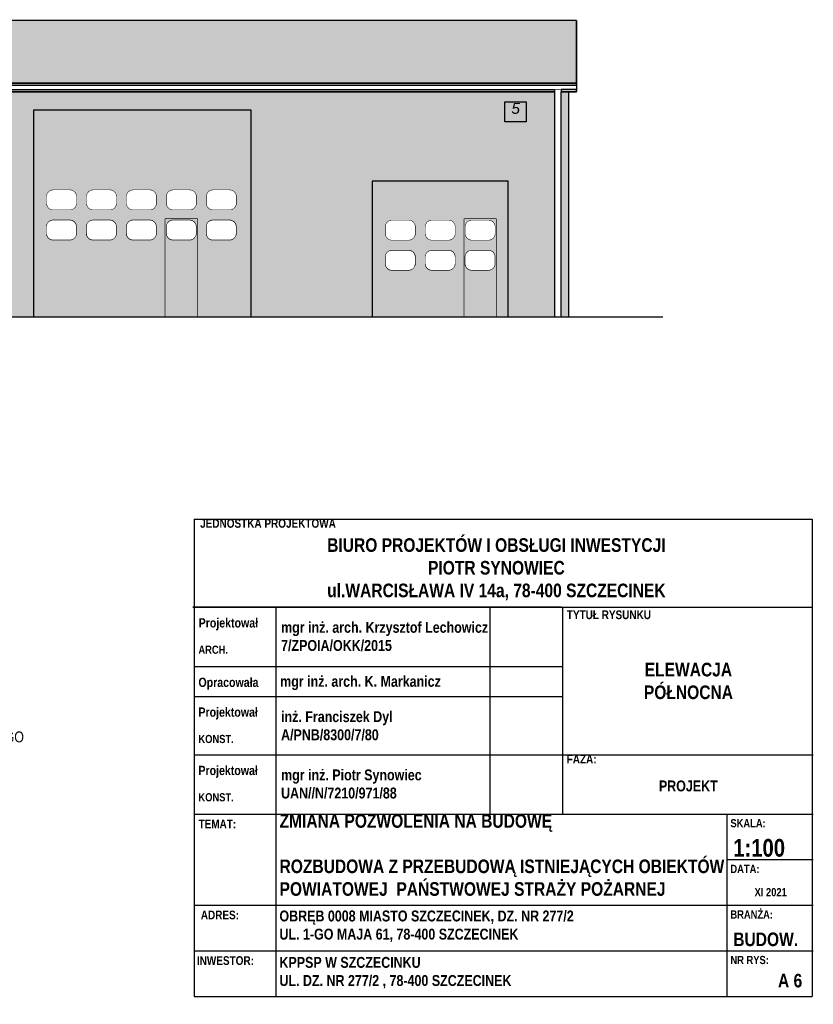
# Model space of a CAD drawing. Extents: x 260 to 500, y -3 to 25.
# Tile 5 of 16: x 299 to 314, y -3 to 16. Entities that reach past the tile are written whole.
import ezdxf

# ---------------------------------------------------------------- set-up
doc = ezdxf.new("R2010")
doc.units = 0
doc.header["$MEASUREMENT"] = 0
for name, color, linetype in [('1 - elewacje', 7, 'Continuous'), ('1 - legenda', 7, 'Continuous'), ('1 - TABELKA', 7, 'Continuous'), ('1-romans', 7, 'Continuous'), ('1-ŚCIANA OTWÓR', 7, 'Continuous'), ('1-ŚCIANY', 7, 'Continuous'), ('ArchiCAD', 7, 'Continuous'), ('Dachy', 7, 'Continuous'), ('tabela-ramka-opisy', 7, 'Continuous'), ('WYMIAR', 7, 'Continuous'), ('Wymiarowanie', 7, 'Continuous')]:
    doc.layers.add(name, color=color, linetype=linetype)
doc.styles.add('GENERATED_STYLE_1', font='ARIAL.ttf')
doc.styles.add('GENERATED_STYLE_2', font='ARIAL.ttf')

# ---------------------------------------------------------------- blocks, each defined once
blk = doc.blocks.new('HATCH_1020', base_point=(299.464, 13.865))
at = {"layer": '1 - elewacje'}
h = blk.add_hatch(color=1, dxfattribs=at)
h.paths.add_polyline_path([(299.464, 13.865), (299.464, 10.065), (303.464, 10.065), (303.464, 13.865)], flags=0)
h.paths.add_polyline_path([(299.824, 12.398, 0.414214), (299.701, 12.276), (299.701, 12.153, 0.414214), (299.824, 12.031), (300.13, 12.031, 0.414214), (300.252, 12.153), (300.252, 12.276, 0.414214), (300.13, 12.398)], flags=0)
h.paths.add_polyline_path([(300.986, 12.276, 0.414214), (300.864, 12.398), (300.558, 12.398, 0.414214), (300.436, 12.276), (300.436, 12.153, 0.414214), (300.558, 12.031), (300.864, 12.031, 0.414214), (300.986, 12.153)], flags=0)
h.paths.add_polyline_path([(301.292, 12.398, 0.414214), (301.17, 12.276), (301.17, 12.153, 0.414214), (301.292, 12.031), (301.598, 12.031, 0.414214), (301.72, 12.153), (301.72, 12.276, 0.414214), (301.598, 12.398)], flags=0)
h.paths.add_polyline_path([(302.026, 12.398, 0.414214), (301.904, 12.276), (301.904, 12.153, 0.414214), (302.026, 12.031), (302.332, 12.031, 0.414214), (302.454, 12.153), (302.454, 12.276, 0.414214), (302.332, 12.398)], flags=0)
h.paths.add_polyline_path([(302.76, 12.398, 0.414214), (302.638, 12.276), (302.638, 12.153, 0.414214), (302.76, 12.031), (303.066, 12.031, 0.414214), (303.189, 12.153), (303.189, 12.276, 0.414214), (303.066, 12.398)], flags=0)
h.paths.add_polyline_path([(302.76, 11.479), (303.066, 11.479, 0.248719), (303.168, 11.533, 0.14136), (303.186, 11.598), (303.186, 11.72, 0.414214), (303.064, 11.842), (302.758, 11.842, 0.248719), (302.657, 11.789, 0.14136), (302.638, 11.724), (302.638, 11.601, 0.414214)], flags=0)
h.paths.add_polyline_path([(302.024, 11.842, 0.248719), (301.923, 11.789, 0.14136), (301.904, 11.724), (301.904, 11.601, 0.414214), (302.026, 11.479), (302.332, 11.479, 0.248719), (302.433, 11.533, 0.14136), (302.452, 11.598), (302.452, 11.72, 0.414214), (302.33, 11.842)], flags=0)
h.paths.add_polyline_path([(301.29, 11.842, 0.248719), (301.188, 11.789, 0.14136), (301.17, 11.724), (301.17, 11.601, 0.414214), (301.292, 11.479), (301.598, 11.479, 0.248719), (301.699, 11.533, 0.14136), (301.718, 11.598), (301.718, 11.72, 0.414214), (301.596, 11.842)], flags=0)
h.paths.add_polyline_path([(300.984, 11.72, 0.414214), (300.862, 11.842), (300.556, 11.842, 0.248719), (300.454, 11.789, 0.14136), (300.436, 11.724), (300.436, 11.601, 0.414214), (300.558, 11.479), (300.864, 11.479, 0.248719), (300.965, 11.533, 0.14136), (300.984, 11.598)], flags=0)
h.paths.add_polyline_path([(299.824, 11.479), (300.13, 11.479, 0.248719), (300.231, 11.533, 0.14136), (300.25, 11.598), (300.25, 11.72, 0.414214), (300.127, 11.842), (299.821, 11.842, 0.248719), (299.72, 11.789, 0.14136), (299.701, 11.724), (299.701, 11.601, 0.414214)], flags=0)
blk = doc.blocks.new('HATCH_1082', base_point=(305.687, 10.061))
at = {"layer": '1 - elewacje'}
h = blk.add_hatch(color=1, dxfattribs=at)
h.paths.add_polyline_path([(305.687, 10.061), (308.187, 10.061), (308.187, 12.561), (305.687, 12.561)], flags=0)
h.paths.add_polyline_path([(306.05, 11.475), (306.356, 11.475, 0.414214), (306.479, 11.598), (306.479, 11.72, 0.414214), (306.356, 11.842), (306.05, 11.842, 0.414214), (305.928, 11.72), (305.928, 11.598, 0.414214)], flags=0)
h.paths.add_polyline_path([(306.785, 11.842, 0.414214), (306.662, 11.72), (306.662, 11.598, 0.414214), (306.785, 11.475), (307.09, 11.475, 0.414214), (307.213, 11.598), (307.213, 11.72, 0.414214), (307.09, 11.842)], flags=0)
h.paths.add_polyline_path([(307.519, 11.842, 0.414214), (307.396, 11.72), (307.396, 11.598, 0.414214), (307.519, 11.475), (307.825, 11.475, 0.414214), (307.947, 11.598), (307.947, 11.72, 0.414214), (307.825, 11.842)], flags=0)
h.paths.add_polyline_path([(307.516, 11.287, 0.248719), (307.415, 11.233, 0.14136), (307.396, 11.168), (307.396, 11.046, 0.414214), (307.519, 10.923), (307.825, 10.923, 0.248719), (307.926, 10.977, 0.14136), (307.945, 11.042), (307.945, 11.164, 0.414214), (307.822, 11.287)], flags=0)
h.paths.add_polyline_path([(306.662, 11.046, 0.414214), (306.785, 10.923), (307.09, 10.923, 0.248719), (307.192, 10.977, 0.14136), (307.211, 11.042), (307.211, 11.164, 0.414214), (307.088, 11.287), (306.782, 11.287, 0.248719), (306.681, 11.233, 0.14136), (306.662, 11.168)], flags=0)
h.paths.add_polyline_path([(306.048, 11.287, 0.248719), (305.947, 11.233, 0.14136), (305.928, 11.168), (305.928, 11.046, 0.414214), (306.05, 10.923), (306.356, 10.923, 0.248719), (306.458, 10.977, 0.14136), (306.476, 11.042), (306.476, 11.164, 0.414214), (306.354, 11.287)], flags=0)
blk = doc.blocks.new('HATCH_1086', base_point=(309.445, 14.361))
at = {"layer": 'Dachy'}
blk.add_hatch(color=8, dxfattribs=at).paths.add_polyline_path([(309.445, 14.361), (309.445, 15.514), (283.777, 15.514), (283.777, 14.975), (283.475, 14.975), (283.475, 14.361)], flags=0)
at = {"layer": 'Dachy', "color": 7, "linetype": 'Continuous'}
blk.add_lwpolyline([(309.445, 14.361), (309.445, 15.514), (283.777, 15.514), (283.777, 14.975), (283.475, 14.975), (283.475, 14.361)], close=True, dxfattribs=at)
blk = doc.blocks.new('HATCH_1089', base_point=(309.445, 14.322))
at = {"layer": '1-ŚCIANA OTWÓR'}
blk.add_hatch(color=252, dxfattribs=at).paths.add_polyline_path([(309.445, 14.322), (309.445, 14.361), (283.475, 14.361), (283.475, 14.322)], flags=0)
at = {"layer": '1-ŚCIANA OTWÓR', "color": 7, "linetype": 'Continuous'}
blk.add_lwpolyline([(309.445, 14.322), (309.445, 14.361), (283.475, 14.361), (283.475, 14.322)], close=True, dxfattribs=at)
blk = doc.blocks.new('HATCH_1090', base_point=(309.041, 14.242))
at = {"layer": '1-ŚCIANA OTWÓR'}
blk.add_hatch(color=252, dxfattribs=at).paths.add_polyline_path([(309.041, 14.242), (309.041, 14.202), (283.726, 14.202), (283.726, 14.242)], flags=0)
at = {"layer": '1-ŚCIANA OTWÓR', "color": 7, "linetype": 'Continuous'}
blk.add_lwpolyline([(309.041, 14.242), (309.041, 14.202), (283.726, 14.202), (283.726, 14.242)], close=True, dxfattribs=at)
blk = doc.blocks.new('HATCH_1091', base_point=(309.161, 10.067))
at = {"layer": '1-ŚCIANA OTWÓR'}
blk.add_hatch(color=252, dxfattribs=at).paths.add_polyline_path([(309.161, 10.067), (309.161, 14.202), (309.294, 14.202), (309.294, 10.061), (308.187, 10.061), (308.187, 12.561), (305.687, 12.561), (305.687, 10.061), (303.464, 10.061), (303.464, 13.865), (299.464, 13.865), (299.464, 10.061), (298.464, 10.061), (298.464, 13.865), (294.464, 13.865), (294.464, 10.061), (293.464, 10.061), (293.464, 13.865), (289.464, 13.865), (289.464, 10.061), (288.464, 10.061), (288.464, 13.865), (284.464, 13.865), (284.464, 10.061), (283.726, 10.061), (283.726, 14.202), (309.041, 14.202), (309.041, 10.068)], flags=0)
at = {"layer": '1-ŚCIANA OTWÓR', "color": 7, "linetype": 'Continuous'}
blk.add_lwpolyline([(283.726, 14.202), (309.041, 14.202), (309.041, 10.068), (309.161, 10.067), (309.161, 14.202), (309.294, 14.202), (309.294, 10.061), (308.187, 10.061), (308.187, 12.561), (305.687, 12.561), (305.687, 10.061), (303.464, 10.061), (303.464, 13.865), (299.464, 13.865), (299.464, 10.061), (298.464, 10.061), (298.464, 13.865), (294.464, 13.865), (294.464, 10.061), (293.464, 10.061), (293.464, 13.865), (289.464, 13.865), (289.464, 10.061), (288.464, 10.061)], dxfattribs=at)
blk = doc.blocks.new('HATCH_1092', base_point=(309.445, 14.202))
at = {"layer": '1-ŚCIANA OTWÓR'}
blk.add_hatch(color=252, dxfattribs=at).paths.add_polyline_path([(309.445, 14.202), (309.445, 14.242), (309.161, 14.242), (309.161, 14.202)], flags=0)
at = {"layer": '1-ŚCIANA OTWÓR', "color": 7, "linetype": 'Continuous'}
blk.add_lwpolyline([(309.445, 14.202), (309.445, 14.242), (309.161, 14.242), (309.161, 14.202)], close=True, dxfattribs=at)

msp = doc.modelspace()

# ---------------------------------------------------------------- linework, layer by layer
at = {"layer": '1 - elewacje', "color": 7, "linetype": 'Continuous', "const_width": 0.009}
for points in [[(299.824, 12.398, 0.414214), (299.701, 12.276)], [(300.252, 12.276, 0.414214), (300.13, 12.398)], [(300.558, 12.398, 0.414214), (300.436, 12.276)], [(300.986, 12.276, 0.414214), (300.864, 12.398)], [(301.292, 12.398, 0.414214), (301.17, 12.276)], [(301.72, 12.276, 0.414214), (301.598, 12.398)], [(302.026, 12.398, 0.414214), (301.904, 12.276)], [(302.454, 12.276, 0.414214), (302.332, 12.398)], [(302.76, 12.398, 0.414214), (302.638, 12.276)], [(303.189, 12.276, 0.414214), (303.066, 12.398)], [(299.701, 12.153, 0.414214), (299.824, 12.031)], [(300.13, 12.031, 0.414214), (300.252, 12.153)], [(300.436, 12.153, 0.414214), (300.558, 12.031)], [(300.864, 12.031, 0.414214), (300.986, 12.153)], [(301.17, 12.153, 0.414214), (301.292, 12.031)], [(301.598, 12.031, 0.414214), (301.72, 12.153)], [(301.904, 12.153, 0.414214), (302.026, 12.031)], [(302.332, 12.031, 0.414214), (302.454, 12.153)], [(302.638, 12.153, 0.414214), (302.76, 12.031)], [(303.066, 12.031, 0.414214), (303.189, 12.153)], [(299.821, 11.842, 0.414214), (299.699, 11.72)], [(299.824, 11.846, 0.414214), (299.701, 11.724)], [(300.25, 11.72, 0.414214), (300.127, 11.842)], [(300.252, 11.724, 0.414214), (300.13, 11.846)], [(300.556, 11.842, 0.414214), (300.433, 11.72)], [(300.558, 11.846, 0.414214), (300.436, 11.724)], [(300.984, 11.72, 0.414214), (300.862, 11.842)], [(300.986, 11.724, 0.414214), (300.864, 11.846)], [(301.29, 11.842, 0.414214), (301.167, 11.72)], [(301.292, 11.846, 0.414214), (301.17, 11.724)], [(301.718, 11.72, 0.414214), (301.596, 11.842)], [(301.72, 11.724, 0.414214), (301.598, 11.846)], [(302.024, 11.842, 0.414214), (301.902, 11.72)], [(302.026, 11.846, 0.414214), (301.904, 11.724)], [(302.452, 11.72, 0.414214), (302.33, 11.842)], [(302.454, 11.724, 0.414214), (302.332, 11.846)], [(302.758, 11.842, 0.414214), (302.636, 11.72)], [(302.76, 11.846, 0.414214), (302.638, 11.724)], [(303.186, 11.72, 0.414214), (303.064, 11.842)], [(303.189, 11.724, 0.414214), (303.066, 11.846)], [(306.05, 11.842, 0.414214), (305.928, 11.72)], [(306.479, 11.72, 0.414214), (306.356, 11.842)], [(306.785, 11.842, 0.414214), (306.662, 11.72)], [(307.213, 11.72, 0.414214), (307.09, 11.842)], [(307.519, 11.842, 0.414214), (307.396, 11.72)], [(307.947, 11.72, 0.414214), (307.825, 11.842)], [(299.699, 11.598, 0.414214), (299.821, 11.475)], [(299.701, 11.601, 0.414214), (299.824, 11.479)], [(300.127, 11.475, 0.414214), (300.25, 11.598)], [(300.13, 11.479, 0.414214), (300.252, 11.601)], [(300.433, 11.598, 0.414214), (300.556, 11.475)], [(300.436, 11.601, 0.414214), (300.558, 11.479)], [(300.862, 11.475, 0.414214), (300.984, 11.598)], [(300.864, 11.479, 0.414214), (300.986, 11.601)], [(301.167, 11.598, 0.414214), (301.29, 11.475)], [(301.17, 11.601, 0.414214), (301.292, 11.479)], [(301.596, 11.475, 0.414214), (301.718, 11.598)], [(301.598, 11.479, 0.414214), (301.72, 11.601)], [(301.902, 11.598, 0.414214), (302.024, 11.475)], [(301.904, 11.601, 0.414214), (302.026, 11.479)], [(302.33, 11.475, 0.414214), (302.452, 11.598)], [(302.332, 11.479, 0.414214), (302.454, 11.601)], [(302.636, 11.598, 0.414214), (302.758, 11.475)], [(302.638, 11.601, 0.414214), (302.76, 11.479)], [(303.064, 11.475, 0.414214), (303.186, 11.598)], [(303.066, 11.479, 0.414214), (303.189, 11.601)], [(305.928, 11.598, 0.414214), (306.05, 11.475)], [(306.356, 11.475, 0.414214), (306.479, 11.598)], [(306.662, 11.598, 0.414214), (306.785, 11.475)], [(307.09, 11.475, 0.414214), (307.213, 11.598)], [(307.396, 11.598, 0.414214), (307.519, 11.475)], [(307.825, 11.475, 0.414214), (307.947, 11.598)], [(306.048, 11.287, 0.414214), (305.926, 11.164)], [(306.05, 11.29, 0.414214), (305.928, 11.168)], [(306.476, 11.164, 0.414214), (306.354, 11.287)], [(306.479, 11.168, 0.414214), (306.356, 11.29)], [(306.782, 11.287, 0.414214), (306.66, 11.164)], [(306.785, 11.29, 0.414214), (306.662, 11.168)], [(307.211, 11.164, 0.414214), (307.088, 11.287)], [(307.213, 11.168, 0.414214), (307.09, 11.29)], [(307.516, 11.287, 0.414214), (307.394, 11.164)], [(307.519, 11.29, 0.414214), (307.396, 11.168)], [(307.945, 11.164, 0.414214), (307.822, 11.287)], [(307.947, 11.168, 0.414214), (307.825, 11.29)], [(305.926, 11.042, 0.414214), (306.048, 10.92)], [(305.928, 11.046, 0.414214), (306.05, 10.923)], [(306.354, 10.92, 0.414214), (306.476, 11.042)], [(306.356, 10.923, 0.414214), (306.479, 11.046)], [(306.66, 11.042, 0.414214), (306.782, 10.92)], [(306.662, 11.046, 0.414214), (306.785, 10.923)], [(307.088, 10.92, 0.414214), (307.211, 11.042)], [(307.09, 10.923, 0.414214), (307.213, 11.046)], [(307.394, 11.042, 0.414214), (307.516, 10.92)], [(307.396, 11.046, 0.414214), (307.519, 10.923)], [(307.822, 10.92, 0.414214), (307.945, 11.042)], [(307.825, 10.923, 0.414214), (307.947, 11.046)]]:
    msp.add_lwpolyline(points, format="xyb", dxfattribs=at)
at = {"layer": '1 - elewacje', "color": 7, "linetype": 'Continuous'}
for points, const_width in [([(299.701, 12.302), (299.701, 12.153)], 0.009), ([(300.042, 12.398), (299.824, 12.398)], 0.009), ([(300.13, 12.398), (299.858, 12.398)], 0.009), ([(300.252, 12.153), (300.252, 12.302)], 0.009), ([(300.436, 12.302), (300.436, 12.153)], 0.009), ([(300.776, 12.398), (300.558, 12.398)], 0.009), ([(300.864, 12.398), (300.592, 12.398)], 0.009), ([(300.986, 12.153), (300.986, 12.302)], 0.009), ([(301.17, 12.302), (301.17, 12.153)], 0.009), ([(301.51, 12.398), (301.292, 12.398)], 0.009), ([(301.598, 12.398), (301.327, 12.398)], 0.009), ([(301.72, 12.153), (301.72, 12.302)], 0.009), ([(301.904, 12.302), (301.904, 12.153)], 0.009), ([(302.244, 12.398), (302.026, 12.398)], 0.009), ([(302.332, 12.398), (302.061, 12.398)], 0.009), ([(302.454, 12.153), (302.454, 12.302)], 0.009), ([(302.638, 12.302), (302.638, 12.153)], 0.009), ([(302.978, 12.398), (302.76, 12.398)], 0.009), ([(303.066, 12.398), (302.795, 12.398)], 0.009), ([(303.189, 12.153), (303.189, 12.302)], 0.009), ([(299.701, 12.276), (299.701, 12.118)], 0.009), ([(300.252, 12.118), (300.252, 12.276)], 0.009), ([(300.436, 12.276), (300.436, 12.118)], 0.009), ([(300.986, 12.118), (300.986, 12.276)], 0.009), ([(301.17, 12.276), (301.17, 12.118)], 0.009), ([(301.72, 12.118), (301.72, 12.276)], 0.009), ([(301.904, 12.276), (301.904, 12.118)], 0.009), ([(302.454, 12.118), (302.454, 12.276)], 0.009), ([(302.638, 12.276), (302.638, 12.118)], 0.009), ([(303.189, 12.118), (303.189, 12.276)], 0.009), ([(299.824, 12.031), (300.058, 12.031)], 0.009), ([(299.874, 12.031), (300.13, 12.031)], 0.009), ([(300.558, 12.031), (300.792, 12.031)], 0.009), ([(300.608, 12.031), (300.864, 12.031)], 0.009), ([(301.292, 12.031), (301.526, 12.031)], 0.009), ([(301.343, 12.031), (301.598, 12.031)], 0.009), ([(302.026, 12.031), (302.26, 12.031)], 0.009), ([(302.077, 12.031), (302.332, 12.031)], 0.009), ([(302.76, 12.031), (302.994, 12.031)], 0.009), ([(302.811, 12.031), (303.066, 12.031)], 0.009), ([(300.039, 11.842), (299.821, 11.842)], 0.009), ([(300.042, 11.846), (299.824, 11.846)], 0.009), ([(300.127, 11.842), (299.856, 11.842)], 0.009), ([(300.13, 11.846), (299.858, 11.846)], 0.009), ([(300.774, 11.842), (300.556, 11.842)], 0.009), ([(300.776, 11.846), (300.558, 11.846)], 0.009), ([(300.862, 11.842), (300.59, 11.842)], 0.009), ([(300.864, 11.846), (300.592, 11.846)], 0.009), ([(301.508, 11.842), (301.29, 11.842)], 0.009), ([(301.51, 11.846), (301.292, 11.846)], 0.009), ([(301.596, 11.842), (301.324, 11.842)], 0.009), ([(301.598, 11.846), (301.327, 11.846)], 0.009), ([(301.877, 11.867), (301.877, 10.065)], 0.0125), ([(302.477, 11.867), (301.877, 11.867)], 0.0125), ([(302.242, 11.842), (302.024, 11.842)], 0.009), ([(302.244, 11.846), (302.026, 11.846)], 0.009), ([(302.33, 11.842), (302.058, 11.842)], 0.009), ([(302.332, 11.846), (302.061, 11.846)], 0.009), ([(302.477, 10.065), (302.477, 11.867)], 0.0125), ([(302.976, 11.842), (302.758, 11.842)], 0.009), ([(302.978, 11.846), (302.76, 11.846)], 0.009), ([(303.064, 11.842), (302.793, 11.842)], 0.009), ([(303.066, 11.846), (302.795, 11.846)], 0.009), ([(306.268, 11.842), (306.05, 11.842)], 0.009), ([(306.356, 11.842), (306.085, 11.842)], 0.009), ([(307.003, 11.842), (306.785, 11.842)], 0.009), ([(307.09, 11.842), (306.819, 11.842)], 0.009), ([(307.372, 11.867), (307.372, 10.065)], 0.0125), ([(307.972, 11.867), (307.372, 11.867)], 0.0125), ([(307.737, 11.842), (307.519, 11.842)], 0.009), ([(307.825, 11.842), (307.553, 11.842)], 0.009), ([(307.972, 10.065), (307.972, 11.867)], 0.0125), ([(299.699, 11.746), (299.699, 11.598)], 0.009), ([(299.699, 11.72), (299.699, 11.562)], 0.009), ([(299.701, 11.749), (299.701, 11.601)], 0.009), ([(299.701, 11.724), (299.701, 11.566)], 0.009), ([(300.25, 11.598), (300.25, 11.746)], 0.009), ([(300.25, 11.562), (300.25, 11.72)], 0.009), ([(300.252, 11.601), (300.252, 11.749)], 0.009), ([(300.252, 11.566), (300.252, 11.724)], 0.009), ([(300.433, 11.746), (300.433, 11.598)], 0.009), ([(300.433, 11.72), (300.433, 11.562)], 0.009), ([(300.436, 11.749), (300.436, 11.601)], 0.009), ([(300.436, 11.724), (300.436, 11.566)], 0.009), ([(300.984, 11.598), (300.984, 11.746)], 0.009), ([(300.984, 11.562), (300.984, 11.72)], 0.009), ([(300.986, 11.601), (300.986, 11.749)], 0.009), ([(300.986, 11.566), (300.986, 11.724)], 0.009), ([(301.167, 11.746), (301.167, 11.598)], 0.009), ([(301.167, 11.72), (301.167, 11.562)], 0.009), ([(301.17, 11.749), (301.17, 11.601)], 0.009), ([(301.17, 11.724), (301.17, 11.566)], 0.009), ([(301.718, 11.598), (301.718, 11.746)], 0.009), ([(301.718, 11.562), (301.718, 11.72)], 0.009), ([(301.72, 11.601), (301.72, 11.749)], 0.009), ([(301.72, 11.566), (301.72, 11.724)], 0.009), ([(301.902, 11.746), (301.902, 11.598)], 0.009), ([(301.902, 11.72), (301.902, 11.562)], 0.009), ([(301.904, 11.749), (301.904, 11.601)], 0.009), ([(301.904, 11.724), (301.904, 11.566)], 0.009), ([(302.452, 11.598), (302.452, 11.746)], 0.009), ([(302.452, 11.562), (302.452, 11.72)], 0.009), ([(302.454, 11.601), (302.454, 11.749)], 0.009), ([(302.454, 11.566), (302.454, 11.724)], 0.009), ([(302.636, 11.746), (302.636, 11.598)], 0.009), ([(302.636, 11.72), (302.636, 11.562)], 0.009), ([(302.638, 11.749), (302.638, 11.601)], 0.009), ([(302.638, 11.724), (302.638, 11.566)], 0.009), ([(303.186, 11.598), (303.186, 11.746)], 0.009), ([(303.186, 11.562), (303.186, 11.72)], 0.009), ([(303.189, 11.601), (303.189, 11.749)], 0.009), ([(303.189, 11.566), (303.189, 11.724)], 0.009), ([(305.928, 11.746), (305.928, 11.598)], 0.009), ([(305.928, 11.72), (305.928, 11.562)], 0.009), ([(306.479, 11.598), (306.479, 11.746)], 0.009), ([(306.479, 11.562), (306.479, 11.72)], 0.009), ([(306.662, 11.746), (306.662, 11.598)], 0.009), ([(306.662, 11.72), (306.662, 11.562)], 0.009), ([(307.213, 11.598), (307.213, 11.746)], 0.009), ([(307.213, 11.562), (307.213, 11.72)], 0.009), ([(307.396, 11.746), (307.396, 11.598)], 0.009), ([(307.396, 11.72), (307.396, 11.562)], 0.009), ([(307.947, 11.598), (307.947, 11.746)], 0.009), ([(307.947, 11.562), (307.947, 11.72)], 0.009), ([(299.821, 11.475), (300.055, 11.475)], 0.009), ([(299.824, 11.479), (300.058, 11.479)], 0.009), ([(299.872, 11.475), (300.127, 11.475)], 0.009), ([(299.874, 11.479), (300.13, 11.479)], 0.009), ([(300.556, 11.475), (300.79, 11.475)], 0.009), ([(300.558, 11.479), (300.792, 11.479)], 0.009), ([(300.606, 11.475), (300.862, 11.475)], 0.009), ([(300.608, 11.479), (300.864, 11.479)], 0.009), ([(301.29, 11.475), (301.524, 11.475)], 0.009), ([(301.292, 11.479), (301.526, 11.479)], 0.009), ([(301.34, 11.475), (301.596, 11.475)], 0.009), ([(301.343, 11.479), (301.598, 11.479)], 0.009), ([(302.024, 11.475), (302.258, 11.475)], 0.009), ([(302.026, 11.479), (302.26, 11.479)], 0.009), ([(302.074, 11.475), (302.33, 11.475)], 0.009), ([(302.077, 11.479), (302.332, 11.479)], 0.009), ([(302.758, 11.475), (302.992, 11.475)], 0.009), ([(302.76, 11.479), (302.994, 11.479)], 0.009), ([(302.809, 11.475), (303.064, 11.475)], 0.009), ([(302.811, 11.479), (303.066, 11.479)], 0.009), ([(306.05, 11.475), (306.284, 11.475)], 0.009), ([(306.101, 11.475), (306.356, 11.475)], 0.009), ([(306.785, 11.475), (307.019, 11.475)], 0.009), ([(306.835, 11.475), (307.09, 11.475)], 0.009), ([(307.519, 11.475), (307.753, 11.475)], 0.009), ([(307.569, 11.475), (307.825, 11.475)], 0.009), ([(306.266, 11.287), (306.048, 11.287)], 0.009), ([(306.268, 11.29), (306.05, 11.29)], 0.009), ([(306.354, 11.287), (306.083, 11.287)], 0.009), ([(306.356, 11.29), (306.085, 11.29)], 0.009), ([(307, 11.287), (306.782, 11.287)], 0.009), ([(307.003, 11.29), (306.785, 11.29)], 0.009), ([(307.088, 11.287), (306.817, 11.287)], 0.009), ([(307.09, 11.29), (306.819, 11.29)], 0.009), ([(307.735, 11.287), (307.516, 11.287)], 0.009), ([(307.737, 11.29), (307.519, 11.29)], 0.009), ([(307.822, 11.287), (307.551, 11.287)], 0.009), ([(307.825, 11.29), (307.553, 11.29)], 0.009), ([(305.926, 11.19), (305.926, 11.042)], 0.009), ([(305.926, 11.164), (305.926, 11.007)], 0.009), ([(305.928, 11.194), (305.928, 11.046)], 0.009), ([(305.928, 11.168), (305.928, 11.01)], 0.009), ([(306.476, 11.042), (306.476, 11.19)], 0.009), ([(306.476, 11.007), (306.476, 11.164)], 0.009), ([(306.479, 11.046), (306.479, 11.194)], 0.009), ([(306.479, 11.01), (306.479, 11.168)], 0.009), ([(306.66, 11.19), (306.66, 11.042)], 0.009), ([(306.66, 11.164), (306.66, 11.007)], 0.009), ([(306.662, 11.194), (306.662, 11.046)], 0.009), ([(306.662, 11.168), (306.662, 11.01)], 0.009), ([(307.211, 11.042), (307.211, 11.19)], 0.009), ([(307.211, 11.007), (307.211, 11.164)], 0.009), ([(307.213, 11.046), (307.213, 11.194)], 0.009), ([(307.213, 11.01), (307.213, 11.168)], 0.009), ([(307.394, 11.19), (307.394, 11.042)], 0.009), ([(307.394, 11.164), (307.394, 11.007)], 0.009), ([(307.396, 11.194), (307.396, 11.046)], 0.009), ([(307.396, 11.168), (307.396, 11.01)], 0.009), ([(307.945, 11.042), (307.945, 11.19)], 0.009), ([(307.945, 11.007), (307.945, 11.164)], 0.009), ([(307.947, 11.046), (307.947, 11.194)], 0.009), ([(307.947, 11.01), (307.947, 11.168)], 0.009), ([(306.048, 10.92), (306.282, 10.92)], 0.009), ([(306.05, 10.923), (306.284, 10.923)], 0.009), ([(306.099, 10.92), (306.354, 10.92)], 0.009), ([(306.101, 10.923), (306.356, 10.923)], 0.009), ([(306.782, 10.92), (307.016, 10.92)], 0.009), ([(306.785, 10.923), (307.019, 10.923)], 0.009), ([(306.833, 10.92), (307.088, 10.92)], 0.009), ([(306.835, 10.923), (307.09, 10.923)], 0.009), ([(307.516, 10.92), (307.75, 10.92)], 0.009), ([(307.519, 10.923), (307.753, 10.923)], 0.009), ([(307.567, 10.92), (307.822, 10.92)], 0.009), ([(307.569, 10.923), (307.825, 10.923)], 0.009), ([(281.952, 10.061), (311.031, 10.061)], 0.025)]:
    msp.add_lwpolyline(points, dxfattribs=dict(at, const_width=const_width))
at = {"layer": '1 - legenda', "color": 7, "linetype": 'Continuous'}
msp.add_line((309.162, 4.731), (302.392, 4.731), dxfattribs=at)
at = {"layer": '1 - TABELKA', "color": 7, "linetype": 'Continuous'}
for p, q in [((302.415, 4.731), (309.185, 4.731)), ((303.923, 3.641), (303.923, 4.731)), ((307.858, 3.09), (307.858, 4.731)), ((309.185, 4.731), (309.185, 3.641)), ((302.415, 3.641), (309.185, 3.641)), ((302.415, 3.641), (309.185, 3.641)), ((303.923, 3.09), (303.923, 3.641)), ((309.185, 3.641), (309.185, 3.09)), ((302.415, 3.09), (309.185, 3.09)), ((303.923, 2.019), (303.923, 3.09)), ((307.858, 2.019), (307.858, 3.09)), ((309.185, 3.09), (309.185, 2.019)), ((302.415, 2.019), (309.185, 2.019)), ((302.415, 2.019), (309.185, 2.019)), ((303.923, 0.929), (303.923, 2.019)), ((307.858, 0.929), (307.858, 2.019)), ((309.185, 2.019), (309.185, 0.929))]:
    msp.add_line(p, q, dxfattribs=at)
at = {"layer": '1-ŚCIANY', "color": 7, "linetype": 'Continuous'}
for p, q in [((305.767, 10.061), (305.687, 10.061)), ((306.568, 10.061), (305.767, 10.061)), ((307.266, 10.061), (306.568, 10.061)), ((308.107, 10.061), (307.266, 10.061)), ((308.187, 10.061), (308.107, 10.061))]:
    msp.add_line(p, q, dxfattribs=at)
for points, const_width in [([(283.777, 15.514), (309.445, 15.514)], 0.025), ([(309.445, 14.202), (309.445, 15.514)], 0.025), ([(283.475, 14.361), (309.445, 14.361)], 0.025), ([(283.475, 14.322), (309.445, 14.322)], 0.0125), ([(283.475, 14.242), (309.445, 14.242)], 0.0125), ([(283.726, 14.202), (309.041, 14.202)], 0.025), ([(309.041, 14.242), (309.041, 10.068)], 0.0125), ([(309.161, 14.202), (309.445, 14.202)], 0.025), ([(309.161, 14.242), (309.161, 10.067)], 0.0125), ([(309.294, 14.202), (309.294, 10.061)], 0.0175), ([(303.464, 13.861), (299.464, 13.861)], 0.0175), ([(299.464, 13.861), (299.464, 10.061)], 0.0175), ([(303.464, 10.061), (303.464, 13.861)], 0.0175), ([(308.187, 12.561), (305.687, 12.561)], 0.0175), ([(305.687, 12.561), (305.687, 10.061)], 0.0175), ([(308.187, 10.061), (308.187, 12.561)], 0.0175), ([(305.687, 10.061), (303.464, 10.061)], 0.0175), ([(309.294, 10.061), (308.187, 10.061)], 0.0175)]:
    msp.add_lwpolyline(points, dxfattribs=dict(at, const_width=const_width))
at = {"layer": 'ArchiCAD', "color": 7, "linetype": 'Continuous'}
for p, q in [((308.128, 14.017), (308.519, 14.017)), ((308.128, 13.649), (308.128, 14.017)), ((308.519, 14.017), (308.519, 13.649)), ((308.519, 13.649), (308.128, 13.649)), ((302.415, 6.35), (302.415, 2.019)), ((302.415, 6.35), (313.773, 6.35)), ((313.773, 6.35), (313.773, -2.424)), ((302.392, 4.731), (313.773, 4.731)), ((302.415, 3.104), (302.415, 2.019)), ((302.415, 2.019), (302.415, 1.48)), ((302.415, 2.019), (302.415, -2.424)), ((309.185, 1.48), (309.185, 0.929)), ((302.415, 0.929), (313.796, 0.929)), ((303.923, -2.424), (303.923, 0.929)), ((312.205, 0.929), (312.205, -2.424)), ((312.205, 0.091), (313.796, 0.091)), ((302.415, -0.748), (312.205, -0.748)), ((312.205, -0.748), (313.796, -0.748)), ((302.415, -1.586), (312.205, -1.586)), ((312.205, -1.586), (313.796, -1.586)), ((302.415, -2.424), (313.773, -2.424))]:
    msp.add_line(p, q, dxfattribs=at)
at = {"layer": 'Wymiarowanie', "color": 7, "linetype": 'Continuous'}
msp.add_line((309.185, 2.019), (313.796, 2.019), dxfattribs=at)

# ---------------------------------------------------------------- block references
at = {"layer": '1 - elewacje', "color": 1, "linetype": 'Continuous'}
for name, p in [('HATCH_1020', (299.464, 13.865)), ('HATCH_1082', (305.687, 10.061))]:
    msp.add_blockref(name, p, dxfattribs=at)
at = {"layer": '1-ŚCIANA OTWÓR', "color": 252, "linetype": 'Continuous'}
for name, p in [('HATCH_1089', (309.445, 14.322)), ('HATCH_1090', (309.041, 14.242)), ('HATCH_1091', (309.161, 10.067)), ('HATCH_1092', (309.445, 14.202))]:
    msp.add_blockref(name, p, dxfattribs=at)
at = {"layer": 'Dachy', "color": 8, "linetype": 'Continuous'}
msp.add_blockref('HATCH_1086', (309.445, 14.361), dxfattribs=at)

# ---------------------------------------------------------------- texts
at = {"color": 7, "style": 'GENERATED_STYLE_1'}
for s, insert, char_height, width, attachment_point in [('{\\fArial Narrow Europa Środkowa|b1|i0|c0|p34;mgr inż. arch. Krzysztof Lechowicz\\P7/ZPOIA/OKK/2015}', (304.012, 3.921), 0.2, 4.04559, 7), ('{\\fArial Narrow Europa Środkowa|b1|i0|c0|p34;Projektował}', (302.497, 4.306), 0.17, 1.16025, 7), ('{\\fArial Narrow Europa Środkowa|b1|i0|c0|p34;ARCH.}', (302.493, 3.872), 0.15, 0.56978, 7), ('{\\fArial Narrow Europa Środkowa|b1|i0|c0|p34;mgr inż. arch. K. Markanicz}', (303.995, 3.206), 0.2, 3.13765, 7), ('{\\fArial Narrow Europa Środkowa|b1|i0|c0|p34;ELEWACJA \\PPÓŁNOCNA}', (311.5, 3.373), 0.25, 1.77574, 5), ('{\\fArial Narrow Europa Środkowa|b1|i0|c0|p34;Opracowała}', (302.493, 3.213), 0.17, 1.176, 7), ('{\\fArial Narrow Europa Środkowa|b1|i0|c0|p34;inż. Franciszek Dyl\\PA/PNB/8300/7/80}', (304.012, 2.28), 0.2, 2.18029, 7), ('{\\fArial Narrow Europa Środkowa|b1|i0|c0|p34;Projektował}', (302.493, 2.666), 0.17, 1.16025, 7), ('{\\fArial Narrow Europa Środkowa|b1|i0|c0|p34;KONST.}', (302.493, 2.231), 0.15, 0.68559, 7), ('{\\fArial Narrow Europa Środkowa|b1|i0|c0|p34;mgr inż. Piotr Synowiec\\PUAN//N/7210/971/88}', (304.012, 1.209), 0.2, 2.74235, 7), ('{\\fArial Narrow Europa Środkowa|b1|i0|c0|p34;Projektował}', (302.493, 1.594), 0.17, 1.16025, 7), ('{\\fArial Narrow Europa Środkowa|b1|i0|c0|p34;PROJEKT}', (311.498, 1.444), 0.2, 1.14265, 5), ('{\\fArial Narrow Europa Środkowa|b1|i0|c0|p34;KONST.}', (302.493, 1.16), 0.15, 0.68559, 7), ('{\\fArial Narrow Europa Środkowa|b1|i0|c0|p34;ZMIANA POZWOLENIA NA BUDOWĘ\\P\\PROZBUDOWA Z PRZEBUDOWĄ ISTNIEJĄCYCH OBIEKTÓW \\PPOWIATOWEJ  PAŃSTWOWEJ STRAŻY POŻARNEJ}', (303.984, 0.927), 0.25, 8.70882, 1), ('{\\fArial Narrow Europa Środkowa|b1|i0|c0|p34;TEMAT:}', (302.495, 0.668), 0.16, 0.73129, 7), ('{\\fArial Narrow Europa Środkowa|b1|i0|c0|p34;SKALA:}', (312.272, 0.684), 0.15, 0.68096, 7), ('{\\fArial Narrow Europa Środkowa|b1|i0|c0|p34;DATA:}', (312.272, -0.154), 0.15, 0.56051, 7), ('{\\fArial Narrow Europa Środkowa|b1|i0|c0|p34;XI 2021}', (312.716, -0.583), 0.15, 0.63, 7), ('{\\fArial Narrow Europa Środkowa|b1|i0|c0|p34;ADRES:}', (302.537, -1.008), 0.16, 0.73624, 7), ('{\\fArial Narrow Europa Środkowa|b1|i0|c0|p34;OBRĘB 0008 MIASTO SZCZECINEK, DZ. NR 277/2 \\PUL. 1-GO MAJA 61, 78-400 SZCZECINEK}', (303.982, -0.844), 0.2, 5.78735, 1), ('{\\fArial Narrow Europa Środkowa|b1|i0|c0|p34;BRANŻA:}', (312.272, -0.992), 0.15, 0.81993, 7), ('{\\fArial Narrow Europa Środkowa|b1|i0|c0|p34;NR RYS:}', (312.272, -1.83), 0.15, 0.74118, 7), ('{\\fArial Narrow Europa Środkowa|b1|i0|c0|p34;A 6}', (313.146, -2.26), 0.25, 0.47096, 7), ('{\\fArial Narrow Europa Środkowa|b1|i0|c0|p34;INWESTOR:}', (302.465, -1.846), 0.16, 1.10682, 7), ('{\\fArial Narrow Europa Środkowa|b1|i0|c0|p34;KPPSP W SZCZECINKU\\PUL. DZ. NR 277/2 , 78-400 SZCZECINEK}', (303.982, -1.697), 0.2, 4.50882, 1)]:
    msp.add_mtext(s, dxfattribs=dict(at, insert=insert, char_height=char_height, width=width, attachment_point=attachment_point))
at = {"layer": '1-romans', "color": 7, "attachment_point": 7, "style": 'GENERATED_STYLE_1'}
for s, insert, char_height, width in [('{\\fArial Narrow Europa Środkowa|b1|i0|c0|p34;1:100}', (312.324, 0.141), 0.325, 1.01371), ('{\\fArial Narrow Europa Środkowa|b1|i0|c0|p34;BUDOW.}', (312.324, -1.502), 0.25, 1.25846)]:
    msp.add_mtext(s, dxfattribs=dict(at, insert=insert, char_height=char_height, width=width))
at = {"layer": 'tabela-ramka-opisy', "color": 7, "style": 'GENERATED_STYLE_1'}
for s, insert, char_height, width, attachment_point in [('{\\fArial Narrow Europa Środkowa|b1|i0|c0|p34;JEDNOSTKA PROJEKTOWA}', (303.772, 6.35), 0.16, 2.63365, 2), ('{\\fArial Narrow Europa Środkowa|b1|i0|c0|p34;BIURO PROJEKTÓW I OBSŁUGI INWESTYCJI\\PPIOTR SYNOWIEC\\Pul.WARCISŁAWA IV 14a, 78-400 SZCZECINEK}', (307.97, 5.427), 0.25, 6.57794, 5), ('{\\fArial Narrow Europa Środkowa|b1|i0|c0|p34;TYTUŁ RYSUNKU}', (310.038, 4.671), 0.16, 1.62565, 2), ('{\\fArial Narrow Europa Środkowa|b1|i0|c0|p34;FAZA:}', (309.537, 2.019), 0.16, 0.57812, 2)]:
    msp.add_mtext(s, dxfattribs=dict(at, insert=insert, char_height=char_height, width=width, attachment_point=attachment_point))
at = {"layer": 'WYMIAR', "color": 7, "char_height": 0.2, "attachment_point": 1}
for s, insert, width, style in [('{\\fArial Europa Środkowa|b0|i1|c0|p34;5}', (308.247, 13.996), 0.162, 'GENERATED_STYLE_2'), ('{\\fArial Narrow Europa Środkowa|b0|i0|c0|p34;OSTATECZNY WYBÓR MATERIAŁÓW STANOWIACYCH\\PO WYGLADZIE OBIEKTU OD ZEWNĄTRZ I WEWNATRZ\\PNA PODSTAWIE PRÓBEK RZECZYWISTYCH MATERIAŁÓW\\PAKCEPTOWANYCH PRZEZ INWESTORA LUB UPRAWNIONEGO \\PPRZEDSTAWICIELA SPRAWUJĄCEGO NADZÓR AUTORSKI\\P\\PWSZELKIE WĄTPLIWOŚCI NALEŻY UZGODNIĆ \\PZ PROJEKTANTEM W RAMACH NADZORU AUTORSKIEGO\\P\\PWSZYSTKIE WYMIARY SPRAWDZIĆ NA BUDOWIE}', (292.401, 3.447), 7.33147, 'GENERATED_STYLE_1')]:
    msp.add_mtext(s, dxfattribs=dict(at, insert=insert, width=width, style=style))

doc.saveas('drawing.dxf')
